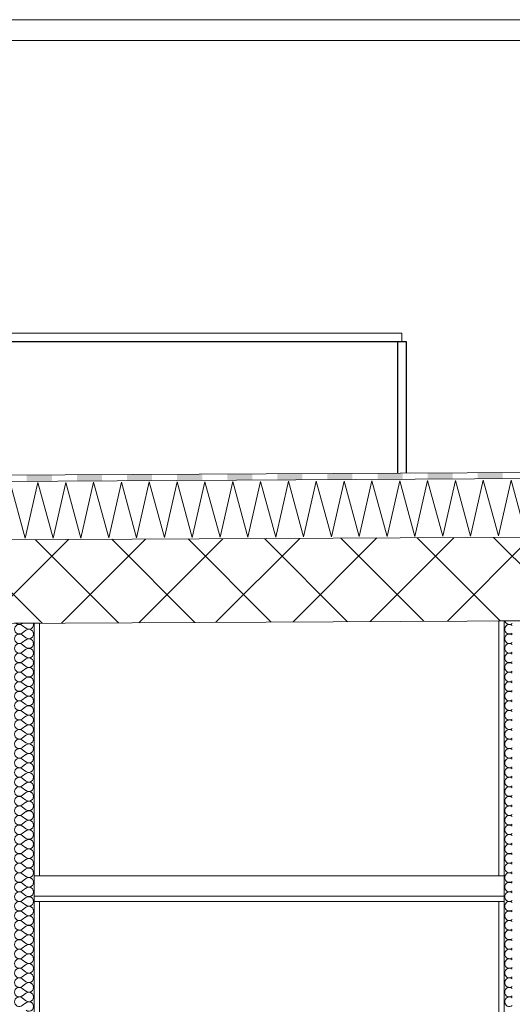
# Model space of a CAD drawing. Header units: millimetres. Extents: x -58263 to 69124, y -53000 to 22363.
# Tile 27 of 40: x -19013 to -17833, y 5914 to 8270. Entities that reach past the tile are written whole.
import ezdxf

# ---------------------------------------------------------------- set-up
doc = ezdxf.new("R2010")
doc.units = ezdxf.units.MM
doc.header["$MEASUREMENT"] = 0
doc.linetypes.add('Wipeout_Contour', pattern=[1000, 0, -1000])
for name, color, linetype in [('Nouveau_2D - Cotations pour 100ème', 7, 'Continuous'), ('Nouveau__Murs ext - Bardages', 7, 'Continuous'), ('Nouveau__Murs int non porteurs - Cloisons', 7, 'Continuous'), ('Nouveau__Plafonds', 7, 'Continuous'), ('Nouveau__Sols - Dalles', 7, 'Continuous'), ('Nouveau__Toits - Toitures', 7, 'Continuous'), ('Nouveau_Exter - Environnement', 7, 'Continuous')]:
    doc.layers.add(name, color=color, linetype=linetype)
doc.styles.add('STYLE_GENERE_2', font='arial.ttf')
doc.dimstyles.new('STYLE_GENERE__1', dxfattribs={"dimtxt": 150, "dimasz": 95, "dimexe": 0.18, "dimexo": 989.657151, "dimgap": 0, "dimtad": 1, "dimlfac": 0.001, "dimzin": 0, "dimdsep": 46, "dimtxsty": 'STYLE_GENERE_2', "dimblk": 'ARROWHEAD_6', "dimblk1": 'ARROWHEAD_6', "dimblk2": 'ARROWHEAD_6', "dimcen": 0.09, "dimclrd": 7, "dimclre": 7, "dimclrt": 7, "dimazin": 0, "dimtfac": 1, "dimtdec": 4, "dimtmove": 0, "dimatfit": 3, "dimfxl": 0, "dimtolj": 1, "dimtzin": 0, "dimarcsym": 0})

# ---------------------------------------------------------------- blocks, each defined once
blk = doc.blocks.new('Élément de coupe_21')
at = {"layer": 'Nouveau__Murs ext - Bardages', "color": 7, "linetype": 'Continuous', "lineweight": 13}
for p, q in [((-11184.6, 8270), (-27030.6, 8270)), ((-11184.6, 8220), (-27030.6, 8220))]:
    blk.add_line(p, q, dxfattribs=at)
blk = doc.blocks.new('Élément de coupe_28')
at = {"layer": 'Nouveau_Exter - Environnement', "color": 7, "linetype": 'Continuous', "lineweight": 30}
for p, q in [((-18107.6, 7500), (-18097.6, 7500)), ((-18097.6, 7500), (-18087.6, 7500)), ((-18087.6, 7500), (-18087.6, 7185.2))]:
    blk.add_line(p, q, dxfattribs=at)
blk = doc.blocks.new('Élément de coupe_29')
at = {"layer": 'Nouveau_Exter - Environnement', "color": 7, "linetype": 'Continuous', "lineweight": 30}
for p, q in [((-20107.6, 7500), (-20107.6, 7175.1)), ((-20107.6, 7500), (-18107.6, 7500)), ((-18107.6, 7185.1), (-18107.6, 7500))]:
    blk.add_line(p, q, dxfattribs=at)
blk = doc.blocks.new('Élément de coupe_70')
at = {"layer": 'Nouveau__Sols - Dalles', "color": 7, "linetype": 'Continuous', "lineweight": 13}
for p, q in [((-20124.6, 7500), (-20124.6, 7520)), ((-20124.6, 7520), (-18097.6, 7520)), ((-18097.6, 7500), (-18097.6, 7520)), ((-20124.6, 7500), (-20107.6, 7500))]:
    blk.add_line(p, q, dxfattribs=at)
blk = doc.blocks.new('*X91')
at = {"layer": 'Nouveau__Murs int non porteurs - Cloisons', "color": 250, "linetype": 'Continuous', "lineweight": 5}
for centre, start, end in [((-17840, 6811.4), 53.1301, 180), ((-17840, 6811.4), 180, 306.8699), ((-17840, 6834.3), 193.1507, 306.8699), ((-17840, 6788.6), 53.1301, 180), ((-17840, 6788.6), 180, 306.8699), ((-17840, 6765.7), 53.1301, 180), ((-17840, 6765.7), 180, 306.8699), ((-17840, 6742.9), 53.1301, 180), ((-17840, 6742.9), 180, 306.8699), ((-17840, 6720), 53.1301, 180), ((-17840, 6720), 180, 306.8699), ((-17840, 6697.1), 53.1301, 180), ((-17840, 6697.1), 180, 306.8699), ((-17840, 6674.3), 53.1301, 180), ((-17840, 6674.3), 180, 306.8699), ((-17840, 6651.4), 53.1301, 180), ((-17840, 6651.4), 180, 306.8699), ((-17840, 6628.6), 53.1301, 180), ((-17840, 6628.6), 180, 306.8699), ((-17840, 6605.7), 53.1301, 180), ((-17840, 6605.7), 180, 306.8699), ((-17840, 6582.9), 53.1301, 180), ((-17840, 6582.9), 180, 306.8699), ((-17840, 6560), 53.1301, 180), ((-17840, 6560), 180, 306.8699), ((-17840, 6537.1), 53.1301, 180), ((-17840, 6537.1), 180, 306.8699), ((-17840, 6514.3), 53.1301, 180), ((-17840, 6514.3), 180, 306.8699), ((-17840, 6491.4), 53.1301, 180), ((-17840, 6491.4), 180, 306.8699), ((-17840, 6468.6), 53.1301, 180), ((-17840, 6468.6), 180, 306.8699), ((-17840, 6445.7), 53.1301, 180), ((-17840, 6445.7), 180, 306.8699), ((-17840, 6422.9), 53.1301, 180), ((-17840, 6422.9), 180, 306.8699), ((-17840, 6400), 53.1301, 180), ((-17840, 6400), 180, 306.8699), ((-17840, 6377.1), 53.1301, 180), ((-17840, 6377.1), 180, 306.8699), ((-17840, 6354.3), 53.1301, 180), ((-17840, 6354.3), 180, 306.8699), ((-17840, 6331.4), 53.1301, 180), ((-17840, 6331.4), 180, 306.8699), ((-17840, 6308.6), 53.1301, 180), ((-17840, 6308.6), 180, 306.8699), ((-17840, 6285.7), 53.1301, 180), ((-17840, 6285.7), 180, 306.8699), ((-17840, 6262.9), 53.1301, 180), ((-17840, 6262.9), 180, 306.8699), ((-17840, 6240), 53.1301, 180), ((-17840, 6240), 180, 306.8699), ((-17840, 6217.1), 53.1301, 180), ((-17840, 6217.1), 180, 306.8699), ((-17840, 6194.3), 53.1301, 180), ((-17840, 6194.3), 180, 306.8699), ((-17840, 6171.4), 53.1301, 180), ((-17840, 6171.4), 180, 306.8699), ((-17840, 6148.6), 53.1301, 180), ((-17840, 6148.6), 180, 306.8699), ((-17840, 6125.7), 53.1301, 180), ((-17840, 6125.7), 180, 306.8699), ((-17840, 6102.9), 53.1301, 180), ((-17840, 6102.9), 180, 306.8699), ((-17840, 6080), 53.1301, 180), ((-17840, 6080), 180, 306.8699), ((-17840, 6057.1), 53.1301, 180), ((-17840, 6057.1), 180, 306.8699), ((-17840, 6034.3), 53.1301, 180), ((-17840, 6034.3), 180, 306.8699), ((-17840, 6011.4), 53.1301, 180), ((-17840, 6011.4), 180, 306.8699), ((-17840, 5988.6), 53.1301, 180), ((-17840, 5988.6), 180, 306.8699), ((-17840, 5965.7), 53.1301, 180), ((-17840, 5965.7), 180, 306.8699), ((-17840, 5942.9), 53.1301, 180), ((-17840, 5942.9), 180, 306.8699), ((-17840, 5920), 53.1301, 180), ((-17840, 5920), 180, 306.8699)]:
    blk.add_arc(centre, 11.4, start, end, dxfattribs=at)
blk = doc.blocks.new('Élément de coupe_78')
at = {"color": 254, "linetype": 'Wipeout_Contour', "lineweight": 0, "ltscale": 76065.405405}
blk.add_wipeout([(-17852.6, 6831.7), (-17865.6, 6831.7), (-17865.6, 6221), (-17852.6, 6221)], dxfattribs=at).dxf.layer = 'Nouveau__Murs int non porteurs - Cloisons'
at = {"color": 254, "linetype": 'Wipeout_Contour', "lineweight": 0, "ltscale": 74204.048646}
blk.add_wipeout([(-17852.6, 6160), (-17865.6, 6160), (-17865.6, 3560), (-17852.6, 3560)], dxfattribs=at).dxf.layer = 'Nouveau__Murs int non porteurs - Cloisons'
at = {"layer": 'Nouveau__Murs int non porteurs - Cloisons', "color": 7, "linetype": 'Continuous', "lineweight": 5}
for p, q in [((-17865.6, 6831.7), (-17865.6, 6221)), ((-17865.6, 6160), (-17865.6, 3560))]:
    blk.add_line(p, q, dxfattribs=at)
at = {"color": 254, "linetype": 'Wipeout_Contour', "lineweight": 0, "ltscale": 150037.86842}
blk.add_wipeout([(-17852.6, 6221), (-17852.6, 6160), (-17852.6, 3560), (-17804.6, 3560), (-17804.6, 6160), (-17804.6, 6221), (-17804.6, 6831.7), (-17852.6, 6831.7)], dxfattribs=at).dxf.layer = 'Nouveau__Murs int non porteurs - Cloisons'
at = {"layer": 'Nouveau__Murs int non porteurs - Cloisons', "color": 7, "linetype": 'Continuous', "lineweight": 5}
blk.add_line((-17852.6, 6831.7), (-17865.6, 6831.7), dxfattribs=at)
at = {"layer": 'Nouveau__Murs int non porteurs - Cloisons', "color": 7, "linetype": 'Continuous', "lineweight": 13}
blk.add_line((-17804.6, 6831.7), (-17852.6, 6831.7), dxfattribs=at)
at = {"layer": 'Nouveau__Murs int non porteurs - Cloisons', "color": 7, "linetype": 'Continuous', "lineweight": 13, "flags": 128}
blk.add_lwpolyline([(-17852.6, 6831.7), (-17852.6, 6221), (-17852.6, 6173), (-17852.6, 6160), (-17852.6, 3560)], dxfattribs=at)
at = {"layer": 'Nouveau__Murs int non porteurs - Cloisons', "lineweight": 0}
blk.add_blockref('*X91', (0, 0), dxfattribs=at)
blk = doc.blocks.new('*X93')
at = {"layer": 'Nouveau__Murs int non porteurs - Cloisons', "color": 250, "linetype": 'Continuous', "lineweight": 5}
for p, q in [((-19006.2, 6825.8), (-19007.1, 6825.1)), ((-18998, 6813.7), (-19007.1, 6820.6)), ((-18998, 6809.1), (-19007.1, 6802.3)), ((-18998, 6790.9), (-19007.1, 6797.7)), ((-18998, 6786.3), (-19007.1, 6779.4)), ((-18998, 6768), (-19007.1, 6774.9)), ((-18998, 6763.4), (-19007.1, 6756.6)), ((-18998, 6745.1), (-19007.1, 6752)), ((-18998, 6740.6), (-19007.1, 6733.7)), ((-18998, 6722.3), (-19007.1, 6729.1)), ((-18998, 6717.7), (-19007.1, 6710.9)), ((-18998, 6699.4), (-19007.1, 6706.3)), ((-18998, 6694.9), (-19007.1, 6688)), ((-18998, 6676.6), (-19007.1, 6683.4)), ((-18998, 6672), (-19007.1, 6665.1)), ((-18998, 6653.7), (-19007.1, 6660.6)), ((-18998, 6649.1), (-19007.1, 6642.3)), ((-18998, 6630.9), (-19007.1, 6637.7)), ((-18998, 6626.3), (-19007.1, 6619.4)), ((-18998, 6608), (-19007.1, 6614.9)), ((-18998, 6603.4), (-19007.1, 6596.6)), ((-18998, 6585.1), (-19007.1, 6592)), ((-18998, 6580.6), (-19007.1, 6573.7)), ((-18998, 6562.3), (-19007.1, 6569.1)), ((-18998, 6557.7), (-19007.1, 6550.9)), ((-18998, 6539.4), (-19007.1, 6546.3)), ((-18998, 6534.9), (-19007.1, 6528)), ((-18998, 6516.6), (-19007.1, 6523.4)), ((-18998, 6512), (-19007.1, 6505.1)), ((-18998, 6493.7), (-19007.1, 6500.6)), ((-18998, 6489.1), (-19007.1, 6482.3)), ((-18998, 6470.9), (-19007.1, 6477.7)), ((-18998, 6466.3), (-19007.1, 6459.4)), ((-18998, 6448), (-19007.1, 6454.9)), ((-18998, 6443.4), (-19007.1, 6436.6)), ((-18998, 6425.1), (-19007.1, 6432)), ((-18998, 6420.6), (-19007.1, 6413.7)), ((-18998, 6402.3), (-19007.1, 6409.1)), ((-18998, 6397.7), (-19007.1, 6390.9)), ((-18998, 6379.4), (-19007.1, 6386.3)), ((-18998, 6374.9), (-19007.1, 6368)), ((-18998, 6356.6), (-19007.1, 6363.4)), ((-18998, 6352), (-19007.1, 6345.1)), ((-18998, 6333.7), (-19007.1, 6340.6)), ((-18998, 6329.1), (-19007.1, 6322.3)), ((-18998, 6310.9), (-19007.1, 6317.7)), ((-18998, 6306.3), (-19007.1, 6299.4)), ((-18998, 6288), (-19007.1, 6294.9)), ((-18998, 6283.4), (-19007.1, 6276.6)), ((-18998, 6265.1), (-19007.1, 6272)), ((-18998, 6260.6), (-19007.1, 6253.7)), ((-18998, 6242.3), (-19007.1, 6249.1)), ((-18998, 6237.7), (-19007.1, 6230.9)), ((-18998, 6219.4), (-19007.1, 6226.3)), ((-18998, 6214.9), (-19007.1, 6208)), ((-18998, 6196.6), (-19007.1, 6203.4)), ((-18998, 6192), (-19007.1, 6185.1)), ((-18998, 6173.7), (-19007.1, 6180.6)), ((-18998, 6169.1), (-19007.1, 6162.3)), ((-18998, 6150.9), (-19007.1, 6157.7)), ((-18998, 6146.3), (-19007.1, 6139.4)), ((-18998, 6128), (-19007.1, 6134.9)), ((-18998, 6123.4), (-19007.1, 6116.6)), ((-18998, 6105.1), (-19007.1, 6112)), ((-18998, 6100.6), (-19007.1, 6093.7)), ((-18998, 6082.3), (-19007.1, 6089.1)), ((-18998, 6077.7), (-19007.1, 6070.9)), ((-18998, 6059.4), (-19007.1, 6066.3)), ((-18998, 6054.9), (-19007.1, 6048)), ((-18998, 6036.6), (-19007.1, 6043.4)), ((-18998, 6032), (-19007.1, 6025.1)), ((-18998, 6013.7), (-19007.1, 6020.6)), ((-18998, 6009.1), (-19007.1, 6002.3)), ((-18998, 5990.9), (-19007.1, 5997.7)), ((-18998, 5986.3), (-19007.1, 5979.4)), ((-18998, 5968), (-19007.1, 5974.9)), ((-18998, 5963.4), (-19007.1, 5956.6)), ((-18998, 5945.1), (-19007.1, 5952)), ((-18998, 5940.6), (-19007.1, 5933.7)), ((-18998, 5922.3), (-19007.1, 5929.1)), ((-18998, 5917.7), (-19007.1, 5910.9))]:
    blk.add_line(p, q, dxfattribs=at)
for centre, start, end in [((-19014, 6811.4), 53.1301, 180), ((-19014, 6811.4), 180, 306.8699), ((-19014, 6834.3), 227.8285, 306.8699), ((-18991.1, 6822.9), 233.1301, 15.0025), ((-18991.1, 6800), 233.1301, 126.8699), ((-19014, 6788.6), 53.1301, 180), ((-19014, 6788.6), 180, 306.8699), ((-18991.1, 6777.1), 233.1301, 126.8699), ((-19014, 6765.7), 53.1301, 180), ((-19014, 6765.7), 180, 306.8699), ((-18991.1, 6754.3), 233.1301, 126.8699), ((-19014, 6742.9), 53.1301, 180), ((-19014, 6742.9), 180, 306.8699), ((-18991.1, 6731.4), 233.1301, 126.8699), ((-19014, 6720), 53.1301, 180), ((-19014, 6720), 180, 306.8699), ((-18991.1, 6708.6), 233.1301, 126.8699), ((-19014, 6697.1), 53.1301, 180), ((-19014, 6697.1), 180, 306.8699), ((-18991.1, 6685.7), 233.1301, 126.8699), ((-19014, 6674.3), 53.1301, 180), ((-19014, 6674.3), 180, 306.8699), ((-18991.1, 6662.9), 233.1301, 126.8699), ((-19014, 6651.4), 53.1301, 180), ((-19014, 6651.4), 180, 306.8699), ((-18991.1, 6640), 233.1301, 126.8699), ((-19014, 6628.6), 53.1301, 180), ((-19014, 6628.6), 180, 306.8699), ((-18991.1, 6617.1), 233.1301, 126.8699), ((-19014, 6605.7), 53.1301, 180), ((-19014, 6605.7), 180, 306.8699), ((-18991.1, 6594.3), 233.1301, 126.8699), ((-19014, 6582.9), 53.1301, 180), ((-19014, 6582.9), 180, 306.8699), ((-18991.1, 6571.4), 233.1301, 126.8699), ((-19014, 6560), 53.1301, 180), ((-19014, 6560), 180, 306.8699), ((-18991.1, 6548.6), 233.1301, 126.8699), ((-19014, 6537.1), 53.1301, 180), ((-19014, 6537.1), 180, 306.8699), ((-18991.1, 6525.7), 233.1301, 126.8699), ((-19014, 6514.3), 53.1301, 180), ((-19014, 6514.3), 180, 306.8699), ((-18991.1, 6502.9), 233.1301, 126.8699), ((-19014, 6491.4), 53.1301, 180), ((-19014, 6491.4), 180, 306.8699), ((-19014, 6468.6), 53.1301, 180), ((-18991.1, 6480), 233.1301, 126.8699), ((-19014, 6468.6), 180, 306.8699), ((-19014, 6445.7), 53.1301, 180), ((-18991.1, 6457.1), 233.1301, 126.8699), ((-19014, 6445.7), 180, 306.8699), ((-19014, 6422.9), 53.1301, 180), ((-18991.1, 6434.3), 233.1301, 126.8699), ((-19014, 6422.9), 180, 306.8699), ((-19014, 6400), 53.1301, 180), ((-18991.1, 6411.4), 233.1301, 126.8699), ((-19014, 6400), 180, 306.8699), ((-19014, 6377.1), 53.1301, 180), ((-18991.1, 6388.6), 233.1301, 126.8699), ((-19014, 6377.1), 180, 306.8699), ((-19014, 6354.3), 53.1301, 180), ((-18991.1, 6365.7), 233.1301, 126.8699), ((-19014, 6354.3), 180, 306.8699), ((-19014, 6331.4), 53.1301, 180), ((-18991.1, 6342.9), 233.1301, 126.8699), ((-19014, 6331.4), 180, 306.8699), ((-19014, 6308.6), 53.1301, 180), ((-18991.1, 6320), 233.1301, 126.8699), ((-19014, 6308.6), 180, 306.8699), ((-19014, 6285.7), 53.1301, 180), ((-18991.1, 6297.1), 233.1301, 126.8699), ((-19014, 6285.7), 180, 306.8699), ((-19014, 6262.9), 53.1301, 180), ((-18991.1, 6274.3), 233.1301, 126.8699), ((-19014, 6262.9), 180, 306.8699), ((-19014, 6240), 53.1301, 180), ((-18991.1, 6251.4), 233.1301, 126.8699), ((-19014, 6240), 180, 306.8699), ((-19014, 6217.1), 53.1301, 180), ((-18991.1, 6228.6), 233.1301, 126.8699), ((-19014, 6217.1), 180, 306.8699), ((-19014, 6194.3), 53.1301, 180), ((-18991.1, 6205.7), 233.1301, 126.8699), ((-19014, 6194.3), 180, 306.8699), ((-19014, 6171.4), 53.1301, 180), ((-18991.1, 6182.9), 233.1301, 126.8699), ((-19014, 6171.4), 180, 306.8699), ((-19014, 6148.6), 53.1301, 180), ((-18991.1, 6160), 233.1301, 126.8699), ((-19014, 6148.6), 180, 306.8699), ((-19014, 6125.7), 53.1301, 180), ((-18991.1, 6137.1), 233.1301, 126.8699), ((-19014, 6125.7), 180, 306.8699), ((-19014, 6102.9), 53.1301, 180), ((-19014, 6102.9), 180, 306.8699), ((-18991.1, 6114.3), 233.1301, 126.8699), ((-18991.1, 6091.4), 233.1301, 126.8699), ((-19014, 6080), 53.1301, 180), ((-19014, 6080), 180, 306.8699), ((-18991.1, 6068.6), 233.1301, 126.8699), ((-19014, 6057.1), 53.1301, 180), ((-19014, 6057.1), 180, 306.8699), ((-18991.1, 6045.7), 233.1301, 126.8699), ((-19014, 6034.3), 53.1301, 180), ((-19014, 6034.3), 180, 306.8699), ((-18991.1, 6022.9), 233.1301, 126.8699), ((-19014, 6011.4), 53.1301, 180), ((-19014, 6011.4), 180, 306.8699), ((-18991.1, 6000), 233.1301, 126.8699), ((-19014, 5988.6), 53.1301, 180), ((-19014, 5988.6), 180, 306.8699), ((-18991.1, 5977.1), 233.1301, 126.8699), ((-19014, 5965.7), 53.1301, 180), ((-19014, 5965.7), 180, 306.8699), ((-18991.1, 5954.3), 233.1301, 126.8699), ((-19014, 5942.9), 53.1301, 180), ((-19014, 5942.9), 180, 306.8699), ((-18991.1, 5931.4), 233.1301, 126.8699), ((-19014, 5920), 53.1301, 180), ((-19014, 5920), 180, 306.8699), ((-18991.1, 5908.6), 233.1301, 126.8699)]:
    blk.add_arc(centre, 11.4, start, end, dxfattribs=at)
blk = doc.blocks.new('Élément de coupe_79')
at = {"color": 254, "linetype": 'Wipeout_Contour', "lineweight": 0, "ltscale": 80257.17505}
blk.add_wipeout([(-18978.6, 6221), (-18965.6, 6221), (-18965.6, 6825.8), (-18978.6, 6825.8)], dxfattribs=at).dxf.layer = 'Nouveau__Murs int non porteurs - Cloisons'
at = {"color": 254, "linetype": 'Wipeout_Contour', "lineweight": 0, "ltscale": 78500.489283}
blk.add_wipeout([(-18978.6, 3560), (-18965.6, 3560), (-18965.6, 6160), (-18978.6, 6160)], dxfattribs=at).dxf.layer = 'Nouveau__Murs int non porteurs - Cloisons'
at = {"layer": 'Nouveau__Murs int non porteurs - Cloisons', "color": 7, "linetype": 'Continuous', "lineweight": 5}
for p, q in [((-18965.6, 6825.8), (-18965.6, 6221)), ((-18965.6, 6160), (-18965.6, 3560))]:
    blk.add_line(p, q, dxfattribs=at)
at = {"color": 254, "linetype": 'Wipeout_Contour', "lineweight": 0, "ltscale": 158991.452184}
blk.add_wipeout([(-19026.6, 6221), (-19026.6, 6160), (-19026.6, 3560), (-18978.6, 3560), (-18978.6, 6160), (-18978.6, 6221), (-18978.6, 6825.8), (-19026.6, 6825.8)], dxfattribs=at).dxf.layer = 'Nouveau__Murs int non porteurs - Cloisons'
at = {"layer": 'Nouveau__Murs int non porteurs - Cloisons', "color": 7, "linetype": 'Continuous', "lineweight": 13}
blk.add_line((-18978.6, 6825.8), (-19026.6, 6825.8), dxfattribs=at)
at = {"layer": 'Nouveau__Murs int non porteurs - Cloisons', "color": 7, "linetype": 'Continuous', "lineweight": 5}
blk.add_line((-18965.6, 6825.8), (-18978.6, 6825.8), dxfattribs=at)
at = {"layer": 'Nouveau__Murs int non porteurs - Cloisons', "color": 7, "linetype": 'Continuous', "lineweight": 13, "flags": 128}
blk.add_lwpolyline([(-18978.6, 6825.8), (-18978.6, 6221), (-18978.6, 6173), (-18978.6, 6160), (-18978.6, 3560)], dxfattribs=at)
at = {"layer": 'Nouveau__Murs int non porteurs - Cloisons', "lineweight": 0}
blk.add_blockref('*X93', (0, 0), dxfattribs=at)
blk = doc.blocks.new('Élément de coupe_155')
at = {"layer": 'Nouveau__Plafonds', "color": 7, "linetype": 'Continuous', "lineweight": 5}
for p, q in [((-18965.6, 6221), (-18978.6, 6221)), ((-17865.6, 6221), (-18965.6, 6221)), ((-17852.6, 6221), (-17865.6, 6221)), ((-17852.6, 6173), (-18978.6, 6173)), ((-18965.6, 6160), (-18978.6, 6160)), ((-17865.6, 6160), (-18965.6, 6160)), ((-17852.6, 6160), (-17865.6, 6160))]:
    blk.add_line(p, q, dxfattribs=at)
blk = doc.blocks.new('*X180')
at = {"layer": 'Nouveau__Toits - Toitures', "color": 250, "linetype": 'Continuous', "lineweight": 5}
for p, q in [((-18933, 7029.4), (-18902.7, 7162.8)), ((-18902.7, 7162.8), (-18866.3, 7029.7)), ((-18866.3, 7029.7), (-18836.1, 7163.1)), ((-18836.1, 7163.1), (-18799.7, 7030)), ((-18799.7, 7030), (-18769.4, 7163.4)), ((-18769.4, 7163.4), (-18733, 7030.4)), ((-18733, 7030.4), (-18702.7, 7163.8)), ((-18702.7, 7163.8), (-18666.3, 7030.7)), ((-18666.3, 7030.7), (-18636.1, 7164.1)), ((-18636.1, 7164.1), (-18599.7, 7031)), ((-18599.7, 7031), (-18569.4, 7164.4)), ((-18569.4, 7164.4), (-18533, 7031.4)), ((-18533, 7031.4), (-18502.7, 7164.8)), ((-18502.7, 7164.8), (-18466.4, 7031.7)), ((-18466.4, 7031.7), (-18436.1, 7165.1)), ((-18436.1, 7165.1), (-18399.7, 7032)), ((-18399.7, 7032), (-18369.4, 7165.4)), ((-18369.4, 7165.4), (-18333, 7032.4)), ((-18333, 7032.4), (-18302.7, 7165.8)), ((-18302.7, 7165.8), (-18266.4, 7032.7)), ((-18266.4, 7032.7), (-18236.1, 7166.1)), ((-18236.1, 7166.1), (-18199.7, 7033)), ((-18199.7, 7033), (-18169.4, 7166.4)), ((-18169.4, 7166.4), (-18133, 7033.4)), ((-18133, 7033.4), (-18102.7, 7166.8)), ((-18102.7, 7166.8), (-18066.4, 7033.7)), ((-18066.4, 7033.7), (-18036.1, 7167.1)), ((-18036.1, 7167.1), (-17999.7, 7034)), ((-17999.7, 7034), (-17969.4, 7167.4)), ((-17969.4, 7167.4), (-17933, 7034.4)), ((-17933, 7034.4), (-17902.7, 7167.8)), ((-17902.7, 7167.8), (-17866.4, 7034.7)), ((-17866.4, 7034.7), (-17836.1, 7168.1)), ((-17836.1, 7168.1), (-17799.7, 7035)), ((-19036, 7162.1), (-18999.7, 7029)), ((-18999.7, 7029), (-18969.4, 7162.4)), ((-18969.4, 7162.4), (-18933, 7029.4))]:
    blk.add_line(p, q, dxfattribs=at)
blk = doc.blocks.new('*X181')
at = {"layer": 'Nouveau__Toits - Toitures', "linetype": 'Continuous', "lineweight": 15}
for points in [[(-17916, 7186.1), (-17916, 7171.1), (-17856, 7171.4), (-17856, 7186.4)], [(-18996, 7180.7), (-18996, 7165.7), (-18936, 7166), (-18936, 7181)], [(-18876, 7181.3), (-18876, 7166.3), (-18816, 7166.6), (-18816, 7181.6)], [(-18756, 7181.9), (-18756, 7166.9), (-18696, 7167.2), (-18696, 7182.2)], [(-18636, 7182.5), (-18636, 7167.5), (-18576, 7167.8), (-18576, 7182.8)], [(-18516, 7183.1), (-18516, 7168.1), (-18456, 7168.4), (-18456, 7183.4)], [(-18396, 7183.7), (-18396, 7168.7), (-18336, 7169), (-18336, 7184)], [(-18276, 7184.3), (-18276, 7169.3), (-18216, 7169.6), (-18216, 7184.6)], [(-18156, 7184.9), (-18156, 7169.9), (-18096, 7170.2), (-18096, 7185.2)], [(-18036, 7185.5), (-18036, 7170.5), (-17976, 7170.8), (-17976, 7185.8)]]:
    blk.add_hatch(color=7, dxfattribs=at).paths.add_polyline_path(points)
blk = doc.blocks.new('Élément de coupe_162')
at = {"layer": 'Nouveau__Toits - Toitures', "linetype": 'Continuous', "lineweight": 35}
h = blk.add_hatch(dxfattribs=at)
h.set_pattern_fill('Béton', style=0, pattern_type=2)
h.set_pattern_definition([(45, (0, 0), (-91.9239, 91.9239), []), (135, (0, 0), (91.9239, 91.9239), [])])
h.paths.add_polyline_path([(-27135.6, 6785.2), (-27085.6, 6785.2), (-25131, 6795), (-21597.6, 6812.7), (-21597.6, 6812.7), (-21582.6, 6812.7), (-19039.6, 6825.4), (-19039.6, 6825.8), (-18965.6, 6825.8), (-17865.6, 6831.3), (-17865.6, 6831.7), (-17791.6, 6831.7), (-16882.6, 6836.2), (-16882.6, 7036.2), (-27135.6, 6985)])
at = {"layer": 'Nouveau__Toits - Toitures', "color": 7, "linetype": 'Continuous', "lineweight": 5}
for p, q in [((-11079.6, 7220.2), (-27135.6, 7140)), ((-11079.6, 7205.2), (-27135.6, 7125)), ((-11079.6, 7065.2), (-27135.6, 6985))]:
    blk.add_line(p, q, dxfattribs=at)
at = {"layer": 'Nouveau__Toits - Toitures', "color": 7, "linetype": 'Continuous', "lineweight": 15}
blk.add_line((-11079.6, 6865.2), (-27135.6, 6785), dxfattribs=at)
at = {"layer": 'Nouveau__Toits - Toitures', "lineweight": 0}
for name in ['*X181', '*X180']:
    blk.add_blockref(name, (0, 0), dxfattribs=at)
blk = doc.blocks.new('*D240')
at = {"layer": 'Nouveau_2D - Cotations pour 100ème', "color": 7, "linetype": 'Continuous', "lineweight": 13}
for p, q in [((-11834.2, 6210), (-11734.2, 6110)), ((-11690.5, 6160), (-11878, 6160)), ((-11784.2, 3560), (-11784.2, 6160)), ((-11834.2, 3610), (-11734.2, 3510)), ((-11690.5, 3560), (-11878, 3560))]:
    blk.add_line(p, q, dxfattribs=at)
at = {"layer": 'Nouveau_2D - Cotations pour 100ème', "color": 7, "lineweight": 13, "char_height": 150, "attachment_point": 7, "rotation": 90, "style": 'STYLE_GENERE_2'}
for s, insert in [('{\\A1;\\fArial|b1|i0|c0|p0;6}', (-11814.2, 5995.6)), ('{\\A1;\\fArial|b1|i0|c0|p0;2,60}', (-11814.2, 4602.6))]:
    blk.add_mtext(s, dxfattribs=dict(at, insert=insert))
blk = doc.blocks.new('ARROWHEAD_6')
at = {"color": 0, "linetype": 'Continuous', "lineweight": 0}
for p, q in [((-0.5, -0.5), (0.5, 0.5)), ((0, 0), (-1, 0))]:
    blk.add_line(p, q, dxfattribs=at)

msp = doc.modelspace()

# ---------------------------------------------------------------- block references
at = {"layer": 'Nouveau__Murs ext - Bardages', "lineweight": 0}
msp.add_blockref('Élément de coupe_21', (0, 0), dxfattribs=at)
at = {"layer": 'Nouveau__Murs int non porteurs - Cloisons', "lineweight": 0}
for name in ['Élément de coupe_79', 'Élément de coupe_78']:
    msp.add_blockref(name, (0, 0), dxfattribs=at)
at = {"layer": 'Nouveau__Sols - Dalles', "lineweight": 0}
msp.add_blockref('Élément de coupe_70', (0, 0), dxfattribs=at)
at = {"layer": 'Nouveau_Exter - Environnement', "lineweight": 0}
for name in ['Élément de coupe_29', 'Élément de coupe_28']:
    msp.add_blockref(name, (0, 0), dxfattribs=at)

# ---------------------------------------------------------------- next in the draw order: block references
at = {"layer": 'Nouveau__Plafonds', "lineweight": 0}
msp.add_blockref('Élément de coupe_155', (0, 0), dxfattribs=at)
at = {"layer": 'Nouveau__Toits - Toitures', "lineweight": 0}
msp.add_blockref('Élément de coupe_162', (0, 0), dxfattribs=at)

# ---------------------------------------------------------------- next in the draw order: dimensions: what is measured, and where the dimension line sits
at = {"layer": 'Nouveau_2D - Cotations pour 100ème', "color": 7, "linetype": 'Continuous', "lineweight": 13}
dim = msp.add_linear_dim(base=(-11784.223, 6160), p1=(-19107.562, 3560), p2=(-11307.562, 6160), angle=90, dimstyle='STYLE_GENERE__1', dxfattribs=at)
dim.commit()
dim.dimension.update_dxf_attribs({"geometry": '*D240', "text_midpoint": (-11889.223, 4796.793), "dimtype": 160, "text_rotation": 90})

doc.saveas('drawing.dxf')
